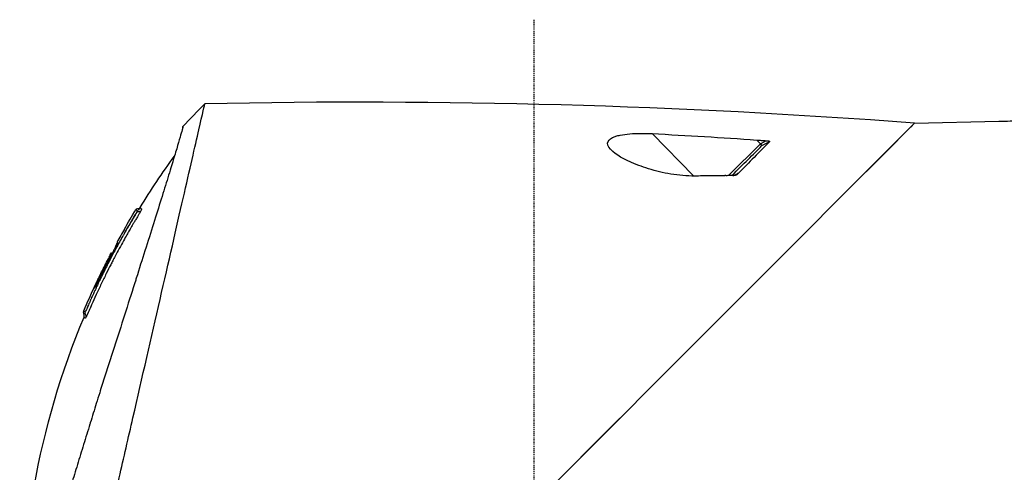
# Model space of a CAD drawing. Header units: millimetres. Extents: x 0 to 4378, y 0 to 2376.
# Tile 54 of 212: x 230 to 347, y 1571 to 1625. Entities that reach past the tile are written whole.
import ezdxf

# ---------------------------------------------------------------- set-up
doc = ezdxf.new("R2010")
doc.units = ezdxf.units.MM
doc.header["$LTSCALE"] = 0.2
doc.linetypes.add('CENTER2', pattern=[1.125, 0.75, -0.125, 0.125, -0.125])
doc.layers.add('02_Center Line', color=1, linetype='CENTER2')

# ---------------------------------------------------------------- blocks, each defined once
blk = doc.blocks.new('Blk$A09K1-2P24B')
for p, q in [((-5.43, 1024.47), (-5.43, 1024.49)), ((36.43, 980.18), (81.14, 1024.89)), ((80.68, 1024.43), (81.14, 1024.89)), ((81.14, 1024.89), (91.1, 1025.13)), ((91.1, 1025.13), (91.1, 1025.12)), ((50.08, 1023.66), (55, 1018.64)), ((62.9, 1022.46), (62.46, 1022.9)), ((71.59, 1015.34), (79.15, 1022.9)), ((59.13, 1018.69), (62.9, 1022.46)), ((62.9, 1022.46), (63.54, 1022.81)), ((63.04, 1022.2), (63.04, 1022.2)), ((62.14, 1021.3), (62.14, 1021.3)), ((62.2, 1021.36), (62.2, 1021.36)), ((59.85, 1019.01), (59.85, 1019.01)), ((-12.36, 1012.36), (-12.36, 1012.36)), ((-13.22, 1010.82), (-13.18, 1010.79)), ((-13.96, 1009.17), (-14.01, 1009.21)), ((-13.89, 1009.57), (-13.89, 1009.57)), ((-13.88, 1009.08), (-13.88, 1009.08)), ((-13.85, 1009.54), (-13.8, 1009.48)), ((-13.72, 1009.4), (-13.72, 1009.4)), ((-15.3, 1006.67), (-15.25, 1006.62)), ((54.81, 998.56), (62.82, 1006.57)), ((41.64, 985.39), (46.26, 990.01))]:
    blk.add_line(p, q)
blk.add_arc((70.13, 965.3), 94.97, 150.2949, 151.3581)
for centre, major_axis, ratio, start_param, end_param in [((-168.99, -206.32), (-525.16, -1161.48), 0.791908, 3.421975, 3.502863), ((-3.54, 1025.54), (-5.33, -5.51), 0.085056, 4.494005, 4.986006), ((214.04, 734.99), (293.75, 149.17), 0.98493, 1.581566, 1.584745), ((191.61, 793.18), (-180.36, -198.87), 0.970332, 4.413531, 4.41519)]:
    blk.add_ellipse(centre, major_axis=major_axis, ratio=ratio, start_param=start_param, end_param=end_param)
for points, knots in [([(-17.34, 963.93), (-16.49, 967.53), (-15.55, 971.69), (-14.53, 976.13), (-14.03, 978.36), (-13.5, 980.65), (-12.97, 982.98), (-12.43, 985.32), (-11.89, 987.69), (-11.34, 990.07), (-10.25, 994.83), (-9.16, 999.61), (-8.14, 1004.05), (-7.12, 1008.48), (-6.19, 1012.57), (-5.4, 1015.99), (-4.62, 1019.41), (-3.99, 1022.18), (-3.55, 1024.1), (-3.11, 1026.01), (-2.84, 1027.16), (-2.84, 1027.18)], [0, 0, 0, 0, 0.166636, 0.166636, 0.166636, 0.25, 0.25, 0.25, 0.333311, 0.333311, 0.333311, 0.49999, 0.49999, 0.49999, 0.666694, 0.666694, 0.666694, 0.833333, 0.833333, 0.833333, 1, 1, 1, 1]), ([(-5.43, 1024.49), (-5.43, 1024.49), (-5.45, 1024.41), (-5.49, 1024.24), (-5.53, 1024.07), (-5.6, 1023.82), (-5.7, 1023.48), (-5.79, 1023.15), (-5.91, 1022.74), (-6.06, 1022.24), (-6.2, 1021.75), (-6.37, 1021.19), (-6.57, 1020.55), (-6.66, 1020.25), (-6.75, 1019.93), (-6.85, 1019.6), (-6.97, 1019.23), (-7.09, 1018.84), (-7.22, 1018.42), (-7.46, 1017.65), (-7.72, 1016.8), (-8.01, 1015.9), (-8.29, 1014.99), (-8.59, 1014.02), (-8.91, 1013.01), (-9.23, 1011.99), (-9.57, 1010.92), (-9.92, 1009.8), (-10.26, 1008.76), (-10.6, 1007.67), (-10.95, 1006.56), (-10.98, 1006.49), (-11, 1006.42), (-11.02, 1006.34), (-11.4, 1005.15), (-11.79, 1003.93), (-12.19, 1002.68), (-12.59, 1001.43), (-13, 1000.16), (-13.41, 998.87), (-13.82, 997.58), (-14.24, 996.29), (-14.66, 994.98), (-14.87, 994.33), (-15.08, 993.67), (-15.28, 993.02), (-15.42, 992.6), (-15.55, 992.18), (-15.68, 991.76), (-15.92, 990.99), (-16.15, 990.22), (-16.39, 989.46), (-16.41, 989.41), (-16.42, 989.36), (-16.43, 989.32), (-16.68, 988.51), (-16.93, 987.7), (-17.18, 986.9), (-17.43, 986.11), (-17.67, 985.32), (-17.91, 984.53), (-18.15, 983.75), (-18.39, 982.98), (-18.62, 982.22), (-18.75, 981.83), (-18.87, 981.44), (-18.99, 981.05), (-19.1, 980.69), (-19.21, 980.33), (-19.32, 979.98), (-19.54, 979.25), (-19.77, 978.52), (-19.99, 977.82), (-20.2, 977.11), (-20.42, 976.42), (-20.62, 975.76), (-20.83, 975.09), (-21.03, 974.44), (-21.22, 973.82), (-21.24, 973.76), (-21.26, 973.7), (-21.27, 973.63)], [0, 0, 0, 0, 0.0558973, 0.0558973, 0.0558973, 0.1118359, 0.1118359, 0.1118359, 0.1677762, 0.1677762, 0.1677762, 0.2237383, 0.2237383, 0.2237383, 0.25, 0.25, 0.25, 0.2796998, 0.2796998, 0.2796998, 0.3356284, 0.3356284, 0.3356284, 0.3915473, 0.3915473, 0.3915473, 0.4474757, 0.4474757, 0.4474757, 0.5, 0.5, 0.5, 0.503405, 0.503405, 0.503405, 0.5593482, 0.5593482, 0.5593482, 0.6152764, 0.6152764, 0.6152764, 0.6711159, 0.6711159, 0.6711159, 0.6991461, 0.6991461, 0.6991461, 0.7170401, 0.7170401, 0.7170401, 0.75, 0.75, 0.75, 0.7519922, 0.7519922, 0.7519922, 0.7869331, 0.7869331, 0.7869331, 0.8218791, 0.8218791, 0.8218791, 0.8568262, 0.8568262, 0.8568262, 0.875, 0.875, 0.875, 0.8917408, 0.8917408, 0.8917408, 0.9266216, 0.9266216, 0.9266216, 0.9615238, 0.9615238, 0.9615238, 0.996469, 0.996469, 0.996469, 0.9999607, 0.9999607, 0.9999607, 0.9999607]), ([(45.42, 1021.54), (45, 1021.9), (44.79, 1022.21), (44.81, 1022.54), (44.83, 1022.79), (45.05, 1023.02), (45.4, 1023.19), (45.52, 1023.25), (45.68, 1023.31), (45.8, 1023.35), (45.96, 1023.4), (46.12, 1023.44), (46.3, 1023.48), (46.99, 1023.62), (47.83, 1023.69), (48.86, 1023.69), (49.25, 1023.69), (49.65, 1023.68), (50.08, 1023.66)], [0, 0, 0, 0, 0.2499385, 0.2499385, 0.2499385, 0.4375, 0.4375, 0.4375, 0.4996422, 0.4996422, 0.4996422, 0.5790019, 0.5790019, 0.5790019, 0.8858797, 0.8858797, 0.8858797, 0.9995985, 0.9995985, 0.9995985, 0.9995985]), ([(50.08, 1023.66), (52.14, 1023.55), (54.21, 1023.43), (58.34, 1023.18), (60.4, 1023.05), (62.46, 1022.9)], [0, 0, 0, 0, 0.621264, 0.621264, 1.242137, 1.242137, 1.242137, 1.242137]), ([(62.46, 1022.9), (62.64, 1022.89), (62.82, 1022.87), (63.18, 1022.84), (63.36, 1022.83), (63.54, 1022.81)], [0.00185, 0.00185, 0.00185, 0.00185, 0.0563859, 0.0563859, 0.1107478, 0.1107478, 0.1107478, 0.1107478]), ([(63.97, 1022.69), (63.42, 1022.13), (62.81, 1021.52), (61.56, 1020.26), (60.95, 1019.64), (60.3, 1018.98)], [0.0002604, 0.0002604, 0.0002604, 0.0002604, 0.4821117, 0.4821117, 0.8987511, 0.8987511, 0.8987511, 0.8987511]), ([(62.92, 1022.42), (62.93, 1022.41), (62.94, 1022.4), (62.94, 1022.39), (62.95, 1022.38), (62.96, 1022.37), (62.97, 1022.36), (62.97, 1022.34), (62.98, 1022.33), (62.99, 1022.32), (62.99, 1022.31), (63, 1022.3), (63.01, 1022.3), (63.01, 1022.29), (63.02, 1022.28), (63.02, 1022.27), (63.03, 1022.26), (63.03, 1022.26), (63.03, 1022.25), (63.04, 1022.24), (63.04, 1022.24), (63.04, 1022.24), (63.05, 1022.23), (63.05, 1022.23), (63.05, 1022.23), (63.05, 1022.23), (63.05, 1022.22), (63.05, 1022.22), (63.05, 1022.22), (63.05, 1022.21), (63.04, 1022.2)], [0.0903345, 0.0903345, 0.0903345, 0.0903345, 0.1838694, 0.1838694, 0.1838694, 0.2797439, 0.2797439, 0.2797439, 0.3769593, 0.3769593, 0.3769593, 0.4744417, 0.4744417, 0.4744417, 0.571115, 0.571115, 0.571115, 0.6659727, 0.6659727, 0.6659727, 0.7581359, 0.7581359, 0.7581359, 0.8380151, 0.8380151, 0.8380151, 0.8622015, 0.8622015, 0.8622015, 1, 1, 1, 1]), ([(63.54, 1022.81), (63.62, 1022.81), (63.75, 1022.8), (63.87, 1022.78), (63.9, 1022.77), (63.94, 1022.76), (63.95, 1022.76), (63.97, 1022.74), (63.98, 1022.74), (63.99, 1022.73), (63.99, 1022.72), (63.99, 1022.71), (63.98, 1022.7), (63.98, 1022.7), (63.98, 1022.69), (63.97, 1022.69)], [0, 0, 0, 0, 0.02241414, 0.02241414, 0.0278357, 0.0278357, 0.03181289, 0.03181289, 0.03537186, 0.03537186, 0.03881777, 0.03881777, 0.04119997, 0.04119997, 0.04379944, 0.04379944, 0.04379944, 0.04379944]), ([(55.13, 1018.63), (54.67, 1018.63), (54.2, 1018.65), (53.73, 1018.7), (53.25, 1018.74), (52.75, 1018.8), (52.3, 1018.88), (51.84, 1018.95), (51.4, 1019.04), (50.95, 1019.15), (50.51, 1019.25), (50.12, 1019.36), (49.64, 1019.51), (49.23, 1019.63), (48.86, 1019.76), (48.5, 1019.89), (47.15, 1020.39), (46.13, 1020.95), (45.42, 1021.54)], [0, 0, 0, 0, 0.125, 0.125, 0.125, 0.25, 0.25, 0.25, 0.375, 0.375, 0.375, 0.499982, 0.499982, 0.499982, 0.604137, 0.604137, 0.604137, 1, 1, 1, 1]), ([(58.65, 1018.67), (58.07, 1018.68), (57.48, 1018.67), (56.3, 1018.66), (55.72, 1018.65), (55.13, 1018.63)], [0.0044986, 0.0044986, 0.0044986, 0.0044986, 0.1811879, 0.1811879, 0.3578364, 0.3578364, 0.3578364, 0.3578364]), ([(58.82, 1018.67), (58.8, 1018.69), (58.77, 1018.69), (58.71, 1018.69), (58.68, 1018.69), (58.65, 1018.67)], [0.00460526, 0.00460526, 0.00460526, 0.00460526, 0.01309323, 0.01309323, 0.02165005, 0.02165005, 0.02165005, 0.02165005]), ([(59.66, 1018.7), (59.52, 1018.69), (59.38, 1018.69), (59.1, 1018.69), (58.96, 1018.69), (58.82, 1018.67)], [0.00001563, 0.00001563, 0.00001563, 0.00001563, 0.04192656, 0.04192656, 0.08356158, 0.08356158, 0.08356158, 0.08356158]), ([(59.66, 1018.7), (59.79, 1018.72), (59.93, 1018.75), (60.05, 1018.79), (60.16, 1018.84), (60.26, 1018.9), (60.3, 1018.98)], [0, 0, 0, 0, 0.5, 0.5, 0.5, 0.9993562, 0.9993562, 0.9993562, 0.9993562]), ([(-10.99, 1014.69), (-10.98, 1014.71), (-10.96, 1014.73), (-10.93, 1014.75), (-10.91, 1014.76), (-10.87, 1014.78), (-10.85, 1014.78), (-10.79, 1014.79), (-10.75, 1014.8), (-10.68, 1014.81), (-10.64, 1014.81), (-10.58, 1014.83), (-10.56, 1014.84), (-10.53, 1014.87), (-10.51, 1014.89), (-10.5, 1014.91)], [0, 0, 0, 0, 0.00669976, 0.00669976, 0.01273819, 0.01273819, 0.01938204, 0.01938204, 0.03050067, 0.03050067, 0.04190329, 0.04190329, 0.04845062, 0.04845062, 0.05584165, 0.05584165, 0.05584165, 0.05584165]), ([(-10.99, 1014.69), (-10.99, 1014.69), (-10.99, 1014.69), (-10.99, 1014.69), (-10.99, 1014.69), (-10.99, 1014.69), (-10.98, 1014.69), (-10.97, 1014.68), (-10.95, 1014.65), (-10.92, 1014.62), (-10.9, 1014.61), (-10.9, 1014.57), (-10.88, 1014.57), (-10.86, 1014.56), (-10.84, 1014.57), (-10.84, 1014.55), (-10.83, 1014.5), (-10.9, 1014.36), (-10.9, 1014.36)], [0.7978189, 0.7978189, 0.7978189, 0.7978189, 0.7979664, 0.7979664, 0.7979664, 0.8125, 0.8125, 0.8125, 0.875, 0.875, 0.875, 0.90625, 0.90625, 0.90625, 0.9375, 0.9375, 0.9375, 1, 1, 1, 1]), ([(-10.7, 1014.66), (-10.7, 1014.66), (-10.7, 1014.66), (-10.7, 1014.66), (-10.7, 1014.66), (-10.7, 1014.66), (-10.69, 1014.66), (-10.69, 1014.66), (-10.69, 1014.66), (-10.68, 1014.66)], [0.040273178, 0.040273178, 0.040273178, 0.040273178, 0.041148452, 0.041148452, 0.041710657, 0.041710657, 0.043398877, 0.043398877, 0.046997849, 0.046997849, 0.046997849, 0.046997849]), ([(-10.68, 1014.66), (-10.68, 1014.66), (-10.68, 1014.66), (-10.67, 1014.66), (-10.66, 1014.66), (-10.65, 1014.67), (-10.64, 1014.67), (-10.63, 1014.67), (-10.63, 1014.67), (-10.62, 1014.67), (-10.62, 1014.67), (-10.62, 1014.67), (-10.61, 1014.67), (-10.61, 1014.67), (-10.61, 1014.67), (-10.6, 1014.67), (-10.6, 1014.67), (-10.6, 1014.67), (-10.59, 1014.67), (-10.59, 1014.67), (-10.59, 1014.67), (-10.59, 1014.67), (-10.58, 1014.67), (-10.58, 1014.67), (-10.58, 1014.67), (-10.58, 1014.67)], [0, 0, 0, 0, 0.00297717, 0.00297717, 0.00574363, 0.00574363, 0.00772083, 0.00772083, 0.00896774, 0.00896774, 0.00976289, 0.00976289, 0.01033572, 0.01033572, 0.01129254, 0.01129254, 0.01214079, 0.01214079, 0.01307325, 0.01307325, 0.01428937, 0.01428937, 0.01605262, 0.01605262, 0.016932, 0.016932, 0.016932, 0.016932]), ([(-10.5, 1014.91), (-10.5, 1014.91), (-10.5, 1014.91), (-10.5, 1014.91), (-10.5, 1014.91), (-10.5, 1014.9), (-10.49, 1014.89), (-10.49, 1014.89), (-10.48, 1014.89), (-10.48, 1014.89), (-10.47, 1014.88), (-10.45, 1014.87), (-10.43, 1014.84), (-10.43, 1014.84), (-10.42, 1014.83), (-10.42, 1014.83)], [0.834432, 0.834432, 0.834432, 0.834432, 0.8345724, 0.8345724, 0.8345724, 0.875, 0.875, 0.875, 0.8807705, 0.8807705, 0.8807705, 0.9296875, 0.9296875, 0.9296875, 0.9375, 0.9375, 0.9375, 0.9375]), ([(-10.4, 1014.78), (-10.39, 1014.78), (-10.39, 1014.78), (-10.39, 1014.77), (-10.38, 1014.77), (-10.38, 1014.77), (-10.37, 1014.77), (-10.36, 1014.77), (-10.35, 1014.77), (-10.34, 1014.76), (-10.34, 1014.75), (-10.34, 1014.75), (-10.34, 1014.73), (-10.35, 1014.68), (-10.39, 1014.59), (-10.47, 1014.45)], [0.95716382, 0.95716382, 0.95716382, 0.95716382, 0.9609375, 0.9609375, 0.9609375, 0.96875, 0.96875, 0.96875, 0.9765625, 0.9765625, 0.9765625, 0.984375, 0.984375, 0.984375, 1, 1, 1, 1]), ([(-10.42, 1014.83), (-10.42, 1014.83), (-10.41, 1014.82), (-10.41, 1014.81), (-10.41, 1014.81), (-10.41, 1014.8), (-10.4, 1014.79), (-10.4, 1014.79), (-10.4, 1014.78), (-10.4, 1014.78)], [0.9375, 0.9375, 0.9375, 0.9375, 0.9453125, 0.9453125, 0.9453125, 0.953125, 0.953125, 0.953125, 0.95716382, 0.95716382, 0.95716382, 0.95716382]), ([(-10.9, 1014.36), (-11.01, 1014.16), (-11.17, 1013.91), (-11.31, 1013.68), (-11.45, 1013.44), (-11.59, 1013.21), (-11.73, 1012.97), (-11.98, 1012.53), (-12.23, 1012.1), (-12.48, 1011.66), (-12.5, 1011.62), (-12.52, 1011.58), (-12.54, 1011.55), (-12.81, 1011.07), (-13.08, 1010.59), (-13.34, 1010.11), (-13.56, 1009.7), (-13.78, 1009.28), (-14, 1008.87), (-14.03, 1008.79), (-14.07, 1008.72), (-14.11, 1008.65), (-14.36, 1008.17), (-14.6, 1007.68), (-14.85, 1007.19), (-15.04, 1006.79), (-15.24, 1006.38), (-15.44, 1005.96)], [0, 0, 0, 0, 0.0650124, 0.0650124, 0.0650124, 0.1300246, 0.1300246, 0.1300246, 0.25, 0.25, 0.25, 0.2600475, 0.2600475, 0.2600475, 0.3897625, 0.3897625, 0.3897625, 0.5, 0.5, 0.5, 0.5186195, 0.5186195, 0.5186195, 0.6472293, 0.6472293, 0.6472293, 0.75, 0.75, 0.75, 0.75]), ([(-10.47, 1014.45), (-10.51, 1014.35), (-10.56, 1014.27), (-10.64, 1014.12), (-10.69, 1014.05), (-10.75, 1013.95), (-10.82, 1013.81), (-10.86, 1013.75), (-10.9, 1013.68), (-10.94, 1013.62), (-10.98, 1013.55), (-11.04, 1013.46), (-11.06, 1013.42), (-11.09, 1013.38), (-11.12, 1013.32), (-11.17, 1013.24), (-11.22, 1013.16), (-11.29, 1013.03), (-11.35, 1012.94), (-11.45, 1012.75), (-11.55, 1012.59), (-11.68, 1012.37), (-11.73, 1012.29), (-11.77, 1012.2), (-11.82, 1012.12), (-11.9, 1011.98), (-11.98, 1011.84), (-12.07, 1011.69), (-12.2, 1011.46), (-12.31, 1011.27), (-12.47, 1010.98), (-12.79, 1010.4), (-13.12, 1009.79), (-13.46, 1009.15)], [0, 0, 0, 0, 0.125, 0.125, 0.125, 0.1875, 0.1875, 0.1875, 0.21875, 0.21875, 0.21875, 0.25, 0.25, 0.25, 0.28125, 0.28125, 0.28125, 0.3125, 0.3125, 0.3125, 0.375, 0.375, 0.375, 0.398977, 0.398977, 0.398977, 0.4375, 0.4375, 0.4375, 0.5, 0.5, 0.5, 0.625, 0.625, 0.625, 0.625]), ([(-13.18, 1010.79), (-13.18, 1010.78), (-13.18, 1010.78), (-13.19, 1010.75), (-13.2, 1010.73), (-13.23, 1010.65), (-13.26, 1010.57), (-13.35, 1010.38), (-13.42, 1010.25), (-13.55, 1009.97), (-13.62, 1009.83), (-13.77, 1009.54), (-13.85, 1009.38), (-14.04, 1009.03), (-14.42, 1008.29), (-15.06, 1007), (-15.13, 1006.85), (-15.32, 1006.48), (-15.41, 1006.3), (-15.59, 1005.94), (-15.67, 1005.79), (-15.8, 1005.55), (-15.85, 1005.46), (-15.9, 1005.39), (-15.91, 1005.38), (-15.92, 1005.37), (-15.93, 1005.37), (-15.95, 1005.4), (-15.96, 1005.37), (-15.89, 1005.54), (-15.85, 1005.64), (-15.72, 1005.91), (-15.63, 1006.08), (-15.46, 1006.45), (-15.37, 1006.64), (-15.27, 1006.84), (-15.26, 1006.86), (-15.26, 1006.87)], [0.000001, 0.000001, 0.000001, 0.000001, 0.0228999, 0.0228999, 0.0392866, 0.0392866, 0.0703957, 0.0703957, 0.106369, 0.106369, 0.1368812, 0.1368812, 0.1682893, 0.1682893, 0.2063468, 0.2063468, 0.2161584, 0.2161584, 0.2261906, 0.2261906, 0.2377439, 0.2377439, 0.2497711, 0.2497711, 0.2557406, 0.2557406, 0.2623234, 0.2623234, 0.278629, 0.278629, 0.2891085, 0.2891085, 0.2997297, 0.2997297, 0.3094024, 0.3094024, 0.3099977, 0.3099977, 0.3099977, 0.3099977]), ([(-13.5, 1010.08), (-13.47, 1010.14), (-13.44, 1010.19), (-13.34, 1010.41), (-13.28, 1010.53), (-13.2, 1010.72), (-13.19, 1010.76), (-13.18, 1010.78), (-13.18, 1010.78), (-13.18, 1010.79)], [0.5790162, 0.5790162, 0.5790162, 0.5790162, 0.6110308, 0.6110308, 0.7116458, 0.7116458, 0.8504807, 0.8504807, 0.8860423, 0.8860423, 0.8860423, 0.8860423]), ([(-13.46, 1009.15), (-13.55, 1008.97), (-13.65, 1008.79), (-13.74, 1008.61), (-13.82, 1008.46), (-13.9, 1008.31), (-13.97, 1008.16), (-14.15, 1007.82), (-14.3, 1007.51), (-14.5, 1007.11), (-14.7, 1006.72), (-14.89, 1006.31), (-15.09, 1005.9), (-15.19, 1005.69), (-15.29, 1005.48), (-15.39, 1005.27), (-15.42, 1005.21), (-15.44, 1005.15), (-15.47, 1005.1), (-15.49, 1005.05), (-15.52, 1005), (-15.54, 1004.94), (-15.59, 1004.84), (-15.62, 1004.77), (-15.69, 1004.62), (-15.9, 1004.17), (-16.06, 1003.8), (-16.2, 1003.5), (-16.22, 1003.46), (-16.24, 1003.41), (-16.26, 1003.36), (-16.27, 1003.34), (-16.28, 1003.32), (-16.29, 1003.3), (-16.29, 1003.29), (-16.29, 1003.28), (-16.3, 1003.28), (-16.3, 1003.27), (-16.3, 1003.26), (-16.31, 1003.23), (-16.36, 1003.14), (-16.39, 1003.06), (-16.42, 1003), (-16.44, 1002.94), (-16.45, 1002.93), (-16.48, 1002.86), (-16.54, 1002.72), (-16.58, 1002.62), (-16.64, 1002.49), (-16.76, 1002.22), (-16.85, 1002.03), (-16.92, 1001.92)], [0.625, 0.625, 0.625, 0.625, 0.6594752, 0.6594752, 0.6594752, 0.6875, 0.6875, 0.6875, 0.75, 0.75, 0.75, 0.8125, 0.8125, 0.8125, 0.84375, 0.84375, 0.84375, 0.8519581, 0.8519581, 0.8519581, 0.859375, 0.859375, 0.859375, 0.875, 0.875, 0.875, 0.921875, 0.921875, 0.921875, 0.9296875, 0.9296875, 0.9296875, 0.9335938, 0.9335938, 0.9335938, 0.9355469, 0.9355469, 0.9355469, 0.9375, 0.9375, 0.9375, 0.9453125, 0.9453125, 0.9453125, 0.953125, 0.953125, 0.953125, 0.96875, 0.96875, 0.96875, 1, 1, 1, 1]), ([(-14.01, 1009.21), (-14.4, 1008.48), (-14.77, 1007.74), (-15.14, 1006.97), (-15.17, 1006.93), (-15.21, 1006.84), (-15.23, 1006.81), (-15.26, 1006.74), (-15.27, 1006.72), (-15.29, 1006.69), (-15.29, 1006.68), (-15.3, 1006.67), (-15.3, 1006.67), (-15.3, 1006.67), (-15.3, 1006.67), (-15.31, 1006.68), (-15.31, 1006.68), (-15.32, 1006.69), (-15.32, 1006.69), (-15.33, 1006.7), (-15.33, 1006.7), (-15.33, 1006.7), (-15.33, 1006.7), (-15.33, 1006.7), (-15.33, 1006.7), (-15.33, 1006.7), (-15.33, 1006.71), (-15.32, 1006.73), (-15.31, 1006.75), (-15.29, 1006.8), (-15.28, 1006.82), (-15.24, 1006.89), (-15.23, 1006.93), (-15.18, 1007.01), (-15.16, 1007.06), (-14.89, 1007.62), (-14.63, 1008.13), (-14.21, 1008.95), (-14.05, 1009.26), (-13.89, 1009.57)], [0.0000064, 0.0000064, 0.0000064, 0.0000064, 0.2491353, 0.2491353, 0.2552191, 0.2552191, 0.2589189, 0.2589189, 0.2637316, 0.2637316, 0.2676822, 0.2676822, 0.270798, 0.270798, 0.2713073, 0.2713073, 0.2742063, 0.2742063, 0.2781299, 0.2781299, 0.2809856, 0.2809856, 0.2815382, 0.2815382, 0.2823305, 0.2823305, 0.2856744, 0.2856744, 0.2908483, 0.2908483, 0.2950726, 0.2950726, 0.299591, 0.299591, 0.3043637, 0.3043637, 0.360882, 0.360882, 0.3950707, 0.3950707, 0.3950707, 0.3950707]), ([(-13.89, 1009.57), (-13.88, 1009.57), (-13.88, 1009.56), (-13.87, 1009.55), (-13.87, 1009.55), (-13.86, 1009.54), (-13.84, 1009.56), (-13.86, 1009.51), (-13.87, 1009.49), (-13.89, 1009.44), (-13.91, 1009.42), (-13.94, 1009.35), (-13.96, 1009.31), (-13.99, 1009.25), (-14, 1009.23), (-14.01, 1009.21)], [0, 0, 0, 0, 0.1309483, 0.1309483, 0.1764994, 0.1764994, 0.2225561, 0.2225561, 0.2373635, 0.2373635, 0.2498365, 0.2498365, 0.2629494, 0.2629494, 0.2692074, 0.2692074, 0.2692074, 0.2692074]), ([(-15.44, 1005.96), (-15.5, 1005.83), (-15.52, 1005.79), (-15.6, 1005.63), (-15.61, 1005.6), (-15.63, 1005.58), (-15.64, 1005.55), (-15.69, 1005.44), (-15.73, 1005.35), (-15.79, 1005.22), (-15.87, 1005.07), (-15.97, 1004.83), (-16.02, 1004.72), (-16.07, 1004.61), (-16.13, 1004.49), (-16.17, 1004.41), (-16.21, 1004.32), (-16.25, 1004.23), (-16.3, 1004.12)], [0.75, 0.75, 0.75, 0.75, 0.78125, 0.78125, 0.78125, 0.7871311, 0.7871311, 0.7871311, 0.8125, 0.8125, 0.8125, 0.84375, 0.84375, 0.84375, 0.875, 0.875, 0.875, 0.9100462, 0.9100462, 0.9100462, 0.9100462]), ([(-16.78, 1003.03), (-16.84, 1002.88), (-16.88, 1002.8), (-16.91, 1002.74), (-16.94, 1002.68), (-16.99, 1002.59), (-17.01, 1002.57)], [0, 0, 0, 0, 0.5, 0.5, 0.5, 0.9492307, 0.9492307, 0.9492307, 0.9492307]), ([(-16.3, 1004.12), (-16.32, 1004.08), (-16.34, 1004.04), (-16.36, 1004), (-16.37, 1003.97), (-16.38, 1003.93), (-16.4, 1003.9), (-16.42, 1003.86), (-16.43, 1003.82), (-16.45, 1003.78), (-16.49, 1003.7), (-16.52, 1003.62), (-16.55, 1003.56), (-16.57, 1003.5), (-16.58, 1003.48), (-16.62, 1003.41), (-16.65, 1003.33), (-16.68, 1003.25), (-16.7, 1003.2), (-16.72, 1003.15), (-16.77, 1003.06), (-16.78, 1003.03)], [0.91004623, 0.91004623, 0.91004623, 0.91004623, 0.92149269, 0.92149269, 0.92149269, 0.92934783, 0.92934783, 0.92934783, 0.9375, 0.9375, 0.9375, 0.953125, 0.953125, 0.953125, 0.96875, 0.96875, 0.96875, 0.984375, 0.984375, 0.984375, 0.99999999, 0.99999999, 0.99999999, 0.99999999]), ([(-24.74, 962.77), (-24.74, 962.77), (-24.74, 962.77), (-24.74, 962.78), (-24.74, 962.78), (-24.74, 962.78), (-24.74, 962.78), (-24.74, 962.79), (-24.74, 962.8), (-24.74, 962.82), (-24.74, 962.84), (-24.74, 962.91), (-24.74, 962.96), (-24.74, 963.17), (-24.74, 963.33), (-24.73, 963.96), (-24.73, 964.43), (-24.68, 966.33), (-24.63, 967.75), (-24.29, 973.43), (-23.8, 977.69), (-21.8, 988.76), (-19.83, 995.54), (-17.13, 1001.97)], [0, 0, 0, 0, 0.000148, 0.000148, 0.000598, 0.000598, 0.001183, 0.001183, 0.002937, 0.002937, 0.008201, 0.008201, 0.023992, 0.023992, 0.071365, 0.071365, 0.213486, 0.213486, 0.639912, 0.639912, 1.921113, 1.921113, 4.014338, 4.014338, 4.014338, 4.014338]), ([(-17.13, 1001.97), (-17.12, 1002), (-17.12, 1002.03), (-17.11, 1002.1), (-17.11, 1002.13), (-17.12, 1002.22), (-17.13, 1002.27), (-17.16, 1002.38), (-17.17, 1002.44), (-17.18, 1002.54), (-17.18, 1002.57), (-17.18, 1002.64), (-17.17, 1002.67), (-17.16, 1002.7)], [0, 0, 0, 0, 0.00925119, 0.00925119, 0.01941162, 0.01941162, 0.03491571, 0.03491571, 0.053906, 0.053906, 0.06374283, 0.06374283, 0.07417012, 0.07417012, 0.07417012, 0.07417012]), ([(-17.01, 1002.57), (-17.01, 1002.57), (-17.04, 1002.59), (-17.07, 1002.62), (-17.08, 1002.63), (-17.1, 1002.65), (-17.12, 1002.67), (-17.13, 1002.68), (-17.13, 1002.68), (-17.14, 1002.69), (-17.14, 1002.69), (-17.15, 1002.69), (-17.15, 1002.7), (-17.15, 1002.7), (-17.15, 1002.7), (-17.15, 1002.7), (-17.15, 1002.7), (-17.16, 1002.7), (-17.16, 1002.7), (-17.16, 1002.7), (-17.16, 1002.7), (-17.16, 1002.7), (-17.16, 1002.7), (-17.16, 1002.7), (-17.16, 1002.7)], [0, 0, 0, 0, 0.0625, 0.0625, 0.0625, 0.09375, 0.09375, 0.09375, 0.109375, 0.109375, 0.109375, 0.1171875, 0.1171875, 0.1171875, 0.1210937, 0.1210937, 0.1210937, 0.125, 0.125, 0.125, 0.1452398, 0.1452398, 0.1452398, 0.1454527, 0.1454527, 0.1454527, 0.1454527]), ([(-16.92, 1001.92), (-16.94, 1001.89), (-16.96, 1001.86), (-16.97, 1001.85), (-16.98, 1001.84), (-16.98, 1001.84), (-16.99, 1001.83), (-16.99, 1001.83), (-17, 1001.84), (-17, 1001.84), (-17, 1001.84), (-17, 1001.84), (-17.01, 1001.85), (-17.01, 1001.85), (-17.02, 1001.86), (-17.02, 1001.86), (-17.04, 1001.88), (-17.06, 1001.9), (-17.07, 1001.91), (-17.08, 1001.92), (-17.1, 1001.94), (-17.11, 1001.95), (-17.11, 1001.95), (-17.12, 1001.96), (-17.12, 1001.96), (-17.13, 1001.97), (-17.13, 1001.97), (-17.13, 1001.97), (-17.13, 1001.97), (-17.13, 1001.97), (-17.13, 1001.97)], [0, 0, 0, 0, 0.00390625, 0.00390625, 0.00390625, 0.00585937, 0.00585937, 0.00585937, 0.0078125, 0.0078125, 0.0078125, 0.01171875, 0.01171875, 0.01171875, 0.015625, 0.015625, 0.015625, 0.03125, 0.03125, 0.03125, 0.0546875, 0.0546875, 0.0546875, 0.0625, 0.0625, 0.0625, 0.09375, 0.09375, 0.09375, 0.09935032, 0.09935032, 0.09935032, 0.09935032]), ([(-17.13, 1001.97), (-17.13, 1001.97), (-17.13, 1001.97), (-17.13, 1001.97), (-17.13, 1001.97), (-17.13, 1001.97), (-17.13, 1001.97)], [0.099350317, 0.099350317, 0.099350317, 0.099350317, 0.10190849, 0.10190849, 0.10190849, 0.102088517, 0.102088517, 0.102088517, 0.102088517])]:
    blk.add_open_spline(points, degree=3, knots=knots)
for points in [[(91.1, 1025.12), (92, 1025.14), (92.9, 1025.17), (93.8, 1025.19)], [(-5.46, 1024.35), (-5.44, 1024.45), (-5.43, 1024.49), (-5.43, 1024.49)], [(59.53, 1018.7), (60.89, 1020.06), (62.06, 1021.22), (63.04, 1022.2)], [(62.9, 1022.46), (62.91, 1022.45), (62.91, 1022.44), (62.92, 1022.42)], [(-10.5, 1014.91), (-9.22, 1016.99), (-7.86, 1019.02), (-6.43, 1021)], [(-12.36, 1012.36), (-11.91, 1013.14), (-11.46, 1013.92), (-10.99, 1014.69)], [(-10.5, 1014.91), (-10.5, 1014.91), (-10.5, 1014.91), (-10.5, 1014.91)], [(-12.31, 1011.96), (-11.9, 1012.68), (-11.46, 1013.41), (-11.05, 1014.11)], [(-10.47, 1014.45), (-10.56, 1014.32), (-10.81, 1014.49), (-10.9, 1014.36)], [(-14.16, 1009.06), (-14.07, 1009.23), (-13.98, 1009.4), (-13.89, 1009.57)], [(-17.16, 1002.7), (-16.73, 1003.72), (-16.27, 1004.73), (-15.8, 1005.73)], [(-17.01, 1002.57), (-17.08, 1002.39), (-16.86, 1002.1), (-16.92, 1001.92)], [(-17.01, 1002.57), (-17.01, 1002.57), (-17.01, 1002.57), (-17.01, 1002.57)]]:
    blk.add_open_spline(points, degree=3)
at = {"layer": '02_Center Line'}
blk.add_line((36.1, 1037.12), (36.1, 572.52), dxfattribs=at)

msp = doc.modelspace()

# ---------------------------------------------------------------- block references
msp.add_blockref('Blk$A09K1-2P24B', (255.217, 587.414))

doc.saveas('drawing.dxf')
